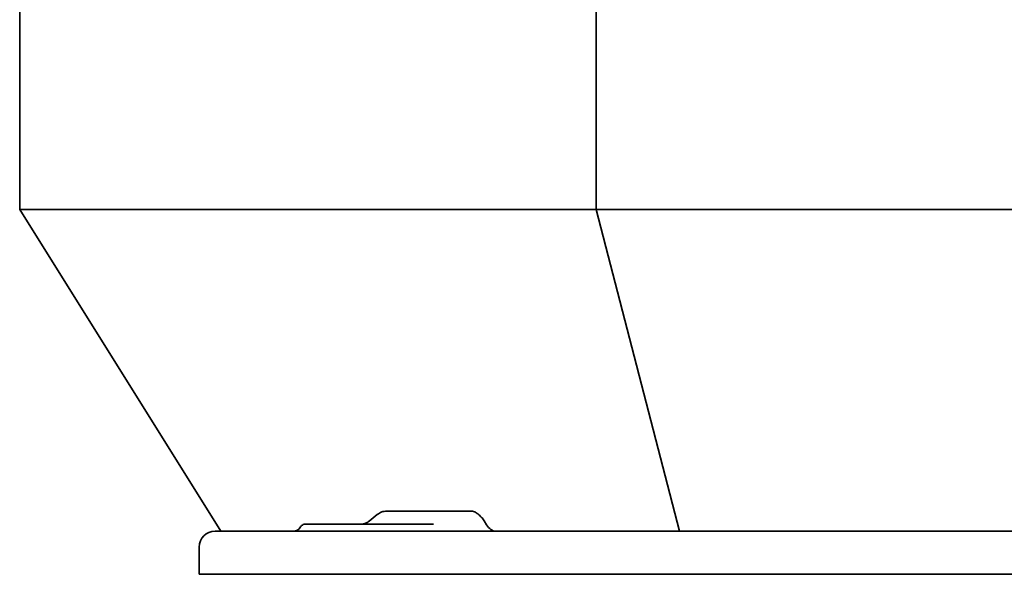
# Model space of a CAD drawing. Header units: millimetres. Extents: x 288 to 973, y 252 to 639.
# Tile 1 of 11: x 288 to 630, y 252 to 445. Entities that reach past the tile are written whole.
import ezdxf

# ---------------------------------------------------------------- set-up
doc = ezdxf.new("R2010")
doc.units = ezdxf.units.MM
doc.header["$LTSCALE"] = 3
doc.layers.add('Krawędzie widoczne(ISO)', color=7, linetype='Continuous', lineweight=35, true_color=0x262659)

msp = doc.modelspace()

# ---------------------------------------------------------------- linework, layer by layer
at = {"layer": 'Krawędzie widoczne(ISO)'}
for p, q in [((287.5, 588.75), (287.5, 379.25)), ((488.13, 588.75), (488.13, 379.25)), ((287.5, 379.25), (488.13, 379.25)), ((357.5, 267.25), (287.5, 379.25)), ((488.13, 379.25), (771.87, 379.25)), ((517.13, 267.25), (488.13, 379.25)), ((437.02, 274.25), (415.21, 274.25)), ((444.61, 274.25), (437.02, 274.25)), ((449.14, 270.92), (450.05, 269.47)), ((417.71, 269.75), (387.03, 269.75)), ((431.5, 269.75), (417.71, 269.75)), ((355.5, 267.25), (360, 267.25)), ((900, 267.25), (360, 267.25)), ((350, 261.75), (350, 252.25)), ((350, 252.25), (360, 252.25)), ((900, 252.25), (360, 252.25))]:
    msp.add_line(p, q, dxfattribs=at)
for centre, radius, start, end in [((382.7, 270.25), 3, 270, 329.9941), ((355.5, 261.75), 5.5, 90, 180)]:
    msp.add_arc(centre, radius, start, end, dxfattribs=at)
msp.add_ellipse((451.76, 270.25), major_axis=(2, -2.8), ratio=0.537675, start_param=4.608091, end_param=5.917088, dxfattribs=at)
for points, knots in [([(411.98, 273.05), (412.46, 273.44), (413, 273.75), (414.09, 274.14), (414.65, 274.25), (415.21, 274.25)], [0, 0, 0, 0, 0.1907577, 0.1907577, 0.3667021, 0.3667021, 0.3667021, 0.3667021]), ([(444.61, 274.25), (444.95, 274.25), (445.34, 274.17), (446.24, 273.8), (446.68, 273.52), (447.28, 273.07), (447.7, 272.72), (448.54, 271.78), (448.86, 271.36), (449.14, 270.92)], [0, 0, 0, 0, 0.1446387, 0.1446387, 0.3051221, 0.3051221, 0.4150113, 0.4150113, 0.4935043, 0.4935043, 0.4935043, 0.4935043]), ([(385.3, 268.75), (385.39, 268.92), (385.51, 269.07), (385.81, 269.34), (385.98, 269.47), (386.37, 269.65), (386.58, 269.71), (386.87, 269.75), (386.95, 269.75), (387.03, 269.75)], [0, 0, 0, 0, 0.0575426, 0.0575426, 0.1205138, 0.1205138, 0.1848547, 0.1848547, 0.2086163, 0.2086163, 0.2086163, 0.2086163]), ([(406.63, 269.75), (406.9, 269.75), (407.25, 269.81), (407.99, 270.06), (408.35, 270.23), (408.83, 270.53), (408.97, 270.63), (409.1, 270.74)], [0, 0, 0, 0, 0.1781391, 0.1781391, 0.3314199, 0.3314199, 0.396761, 0.396761, 0.396761, 0.396761])]:
    msp.add_open_spline(points, degree=3, knots=knots, dxfattribs=at)
for points in [[(409.13, 270.75), (409.15, 270.77), (409.17, 270.79), (409.18, 270.8)], [(409.18, 270.8), (410.11, 271.55), (411.04, 272.3), (411.98, 273.05)], [(411.98, 273.05), (411.98, 273.05), (411.98, 273.05), (411.98, 273.05)]]:
    msp.add_open_spline(points, degree=3, dxfattribs=at)

doc.saveas('drawing.dxf')
